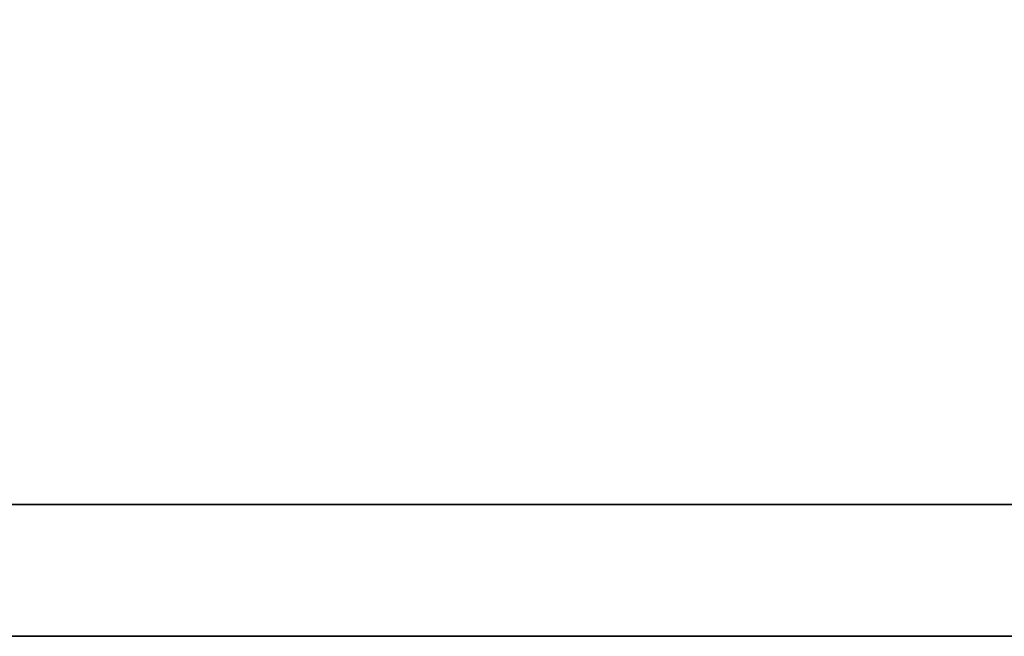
# Model space of a CAD drawing. Header units: millimetres. Extents: x 737 to 1271, y 623 to 792.
# Tile 26 of 48: x 1128.584 to 1130.17, y 675.558 to 676.553. Entities that reach past the tile are written whole.
import ezdxf

# ---------------------------------------------------------------- set-up
doc = ezdxf.new("R2010")
doc.units = ezdxf.units.MM
doc.header["$LTSCALE"] = 2
doc.layers.add('DIM', color=4, linetype='Continuous')
doc.layers.add('layer 1', color=7, linetype='Continuous')

# ---------------------------------------------------------------- blocks, each defined once
blk = doc.blocks.new('TBI MOTION logo(完整正式版)')
at = {"layer": 'layer 1', "color": 22, "lineweight": 35}
blk.add_open_spline([(75.90875, -9.47875), (75.90875, -9.47875), (75.90875, -12.28625), (75.90875, -12.28625), (75.90875, -12.28625), (75.90875, -12.28625), (75.90875, -12.47875), (75.90875, -12.47875), (75.90875, -12.47875), (75.90875, -12.47875), (75.71625, -12.47875), (75.71625, -12.47875), (75.71625, -12.47875), (75.71625, -12.47875), (-88.32875, -12.47875), (-88.32875, -12.47875), (-88.32875, -12.47875), (-88.32875, -12.47875), (-88.32875, -13.29375), (-88.32875, -13.29375), (-88.32875, -13.29375), (-88.32875, -13.29375), (82.89125, -13.29375), (82.89125, -13.29375), (82.89125, -13.29375), (82.89125, -13.29375), (75.90875, -9.47875), (75.90875, -9.47875)], degree=3, knots=[0, 0, 0, 0, 0.1428571, 0.1428571, 0.1428571, 0.1428572, 0.2857143, 0.2857143, 0.2857143, 0.2857143, 0.4285714, 0.4285714, 0.4285714, 0.4285714, 0.5714286, 0.5714286, 0.5714286, 0.5714286, 0.7142857, 0.7142857, 0.7142857, 0.7142857, 0.8571429, 0.8571429, 0.8571429, 0.8571429, 1, 1, 1, 1], dxfattribs=at)

msp = doc.modelspace()

# ---------------------------------------------------------------- block references
at = {"layer": 'DIM', "color": 7, "xscale": 0.2606204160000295, "yscale": 0.2606204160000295, "zscale": 0.2606204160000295}
msp.add_blockref('TBI MOTION logo(完整正式版)', (1146.8451, 679.023), dxfattribs=at)

doc.saveas('drawing.dxf')
